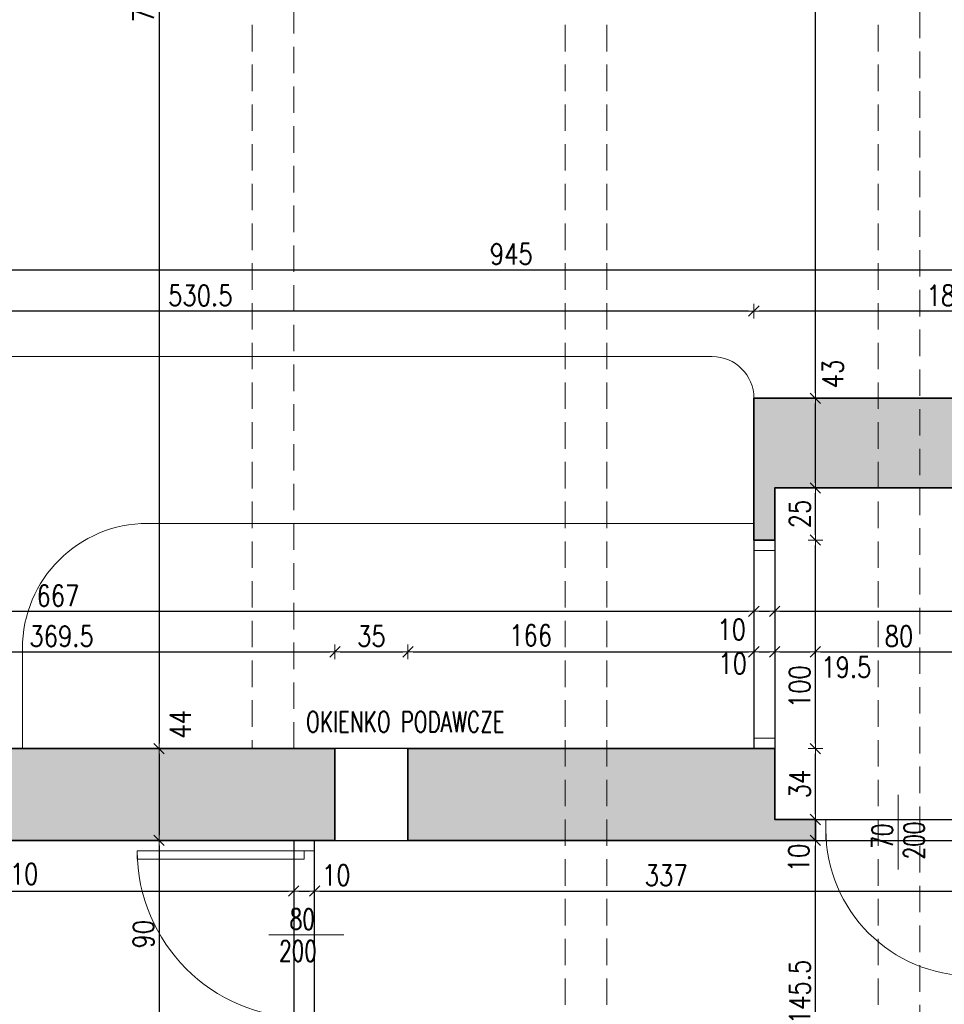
# Model space of a CAD drawing. Header units: millimetres. Extents: x 14400 to 93787, y -21104 to 39413.
# Tile 13 of 256: x 23197 to 23640, y 7231 to 7703. Entities that reach past the tile are written whole.
import ezdxf

# ---------------------------------------------------------------- set-up
doc = ezdxf.new("R2010")
doc.units = ezdxf.units.MM
doc.linetypes.add('HIDDEN', pattern=[9.525, 6.35, -3.175])
for name, color, linetype, lineweight in [('!MODUS_HATCH_ŚCIANA', 254, 'Continuous', 9), ('__MODUS_ŚCIANY', 2, 'Continuous', 35), ('Cienka', 3, 'Continuous', 9), ('Drzwi', 1, 'Continuous', 15), ('Opis', 8, 'Continuous', 13), ('Widok', 1, 'Continuous', 15), ('WYMIAROWANIE', 1, 'Continuous', 18)]:
    doc.layers.add(name, color=color, linetype=linetype, lineweight=lineweight)
doc.styles.add('ARCHETYP', font='romans.shx', dxfattribs={"height": 15})
doc.styles.add('TXT', font='simplex.shx', dxfattribs={"width": 0.8})
doc.dimstyles.new('DIM50', dxfattribs={"dimscale": 5, "dimtxt": 2, "dimasz": 0.5, "dimexe": 0, "dimexo": 0, "dimgap": 0.5, "dimtad": 1, "dimdec": 4, "dimrnd": 0.5, "dimdsep": 46, "dimtxsty": 'TXT', "dimblk1": 'TICK1', "dimblk2": 'TICK1', "dimsah": 1, "dimcen": 0, "dimse1": 1, "dimse2": 1, "dimclrd": 1, "dimclre": 7, "dimclrt": 9, "dimadec": 0, "dimazin": 0, "dimtfac": 1, "dimtdec": 4, "dimtmove": 2, "dimatfit": 3, "dimldrblk": 'TICK1', "dimfxl": 1, "dimtolj": 1, "dimarcsym": 0})

# ---------------------------------------------------------------- blocks, each defined once
blk = doc.blocks.new('TICK1')
at = {"color": 2}
blk.add_line((-1, -1), (1, 1), dxfattribs=at)
at = {"color": 0}
for p, q in [((0, 0), (-1, 0)), ((0, -1.4), (0, 1.4))]:
    blk.add_line(p, q, dxfattribs=at)
blk = doc.blocks.new('*D76')
at = {"layer": 'DEFPOINTS', "color": 0, "transparency": 16777216}
for p in [(23548.88, 7563.25), (23733.38, 7540.61), (23548.88, 7506.61)]:
    blk.add_point(p, dxfattribs=at)
at = {"layer": 'WYMIAROWANIE', "color": 1, "lineweight": -2, "transparency": 16777216}
blk.add_line((23730.88, 7563.25), (23551.38, 7563.25), dxfattribs=at)
at = {"layer": 'WYMIAROWANIE', "color": 1, "lineweight": -2, "transparency": 16777216, "xscale": 2.5, "yscale": 2.5, "zscale": 2.5, "rotation": 180}
blk.add_blockref('TICK1', (23548.88, 7563.25), dxfattribs=at)
at = {"layer": 'WYMIAROWANIE', "color": 1, "lineweight": -2, "transparency": 16777216, "xscale": 2.5, "yscale": 2.5, "zscale": 2.5}
blk.add_blockref('TICK1', (23733.38, 7563.25), dxfattribs=at)
at = {"layer": 'WYMIAROWANIE', "color": 9, "transparency": 16777216, "insert": (23647.09, 7570.75), "char_height": 10, "attachment_point": 5, "style": 'TXT'}
blk.add_mtext('\\A1;184.5', dxfattribs=at)
blk = doc.blocks.new('*D77')
at = {"layer": 'DEFPOINTS', "color": 0, "transparency": 16777216}
for p in [(23018.38, 7563.25), (23018.38, 7540.61), (23548.88, 7506.61)]:
    blk.add_point(p, dxfattribs=at)
at = {"layer": 'WYMIAROWANIE', "color": 1, "lineweight": -2, "transparency": 16777216}
blk.add_line((23546.38, 7563.25), (23020.88, 7563.25), dxfattribs=at)
at = {"layer": 'WYMIAROWANIE', "color": 1, "lineweight": -2, "transparency": 16777216, "xscale": 2.5, "yscale": 2.5, "zscale": 2.5, "rotation": 180}
blk.add_blockref('TICK1', (23018.38, 7563.25), dxfattribs=at)
at = {"layer": 'WYMIAROWANIE', "color": 1, "lineweight": -2, "transparency": 16777216, "xscale": 2.5, "yscale": 2.5, "zscale": 2.5}
blk.add_blockref('TICK1', (23548.88, 7563.25), dxfattribs=at)
at = {"layer": 'WYMIAROWANIE', "color": 9, "transparency": 16777216, "insert": (23283.63, 7570.75), "char_height": 10, "attachment_point": 5, "style": 'TXT'}
blk.add_mtext('\\A1;530.5', dxfattribs=at)
blk = doc.blocks.new('*D79')
at = {"layer": 'DEFPOINTS', "color": 0, "transparency": 16777216}
for p in [(23923.38, 7583.12), (22978.38, 7521.47), (23923.38, 7521.47)]:
    blk.add_point(p, dxfattribs=at)
at = {"layer": 'WYMIAROWANIE', "color": 1, "lineweight": -2, "transparency": 16777216}
blk.add_line((22980.88, 7583.12), (23920.88, 7583.12), dxfattribs=at)
at = {"layer": 'WYMIAROWANIE', "color": 1, "lineweight": -2, "transparency": 16777216, "xscale": 2.5, "yscale": 2.5, "zscale": 2.5, "rotation": 180}
blk.add_blockref('TICK1', (22978.38, 7583.12), dxfattribs=at)
at = {"layer": 'WYMIAROWANIE', "color": 1, "lineweight": -2, "transparency": 16777216, "xscale": 2.5, "yscale": 2.5, "zscale": 2.5}
blk.add_blockref('TICK1', (23923.38, 7583.12), dxfattribs=at)
at = {"layer": 'WYMIAROWANIE', "color": 9, "transparency": 16777216, "insert": (23432.64, 7590.62), "char_height": 10, "attachment_point": 5, "style": 'TXT'}
blk.add_mtext('\\A1;945', dxfattribs=at)
blk = doc.blocks.new('*D92')
at = {"layer": 'DEFPOINTS', "color": 0, "transparency": 16777216}
for p in [(23202.6, 8080.73), (23202.6, 7353.47), (23263.86, 7353.47)]:
    blk.add_point(p, dxfattribs=at)
at = {"layer": 'WYMIAROWANIE', "color": 1, "lineweight": -2, "transparency": 16777216}
blk.add_line((23263.86, 8078.23), (23263.86, 7355.97), dxfattribs=at)
at = {"layer": 'WYMIAROWANIE', "color": 1, "lineweight": -2, "transparency": 16777216, "xscale": 2.5, "yscale": 2.5, "zscale": 2.5}
for p, rotation in [((23263.86, 8080.73), 90), ((23263.86, 7353.47), 270)]:
    blk.add_blockref('TICK1', p, dxfattribs=dict(at, rotation=rotation))
at = {"layer": 'WYMIAROWANIE', "color": 9, "transparency": 16777216, "insert": (23256.36, 7717.1), "char_height": 10, "attachment_point": 5, "rotation": 90, "style": 'TXT'}
blk.add_mtext('\\A1;727.5', dxfattribs=at)
blk = doc.blocks.new('*D93')
at = {"layer": 'DEFPOINTS', "color": 0, "transparency": 16777216}
for p in [(23267.36, 7353.47), (23263.86, 7309.47), (23267.36, 7309.47)]:
    blk.add_point(p, dxfattribs=at)
at = {"layer": 'WYMIAROWANIE', "color": 1, "lineweight": -2, "transparency": 16777216}
blk.add_line((23263.86, 7350.97), (23263.86, 7311.97), dxfattribs=at)
at = {"layer": 'WYMIAROWANIE', "color": 1, "lineweight": -2, "transparency": 16777216, "xscale": 2.5, "yscale": 2.5, "zscale": 2.5}
for p, rotation in [((23263.86, 7353.47), 90), ((23263.86, 7309.47), 270)]:
    blk.add_blockref('TICK1', p, dxfattribs=dict(at, rotation=rotation))
at = {"layer": 'WYMIAROWANIE', "color": 9, "transparency": 16777216, "insert": (23274.01, 7365.16), "char_height": 10, "attachment_point": 5, "rotation": 90, "style": 'TXT'}
blk.add_mtext('\\A1;44', dxfattribs=at)
blk = doc.blocks.new('*D94')
at = {"layer": 'DEFPOINTS', "color": 0, "transparency": 16777216}
for p in [(23338.38, 7309.47), (23263.86, 7219.47), (23338.38, 7219.47)]:
    blk.add_point(p, dxfattribs=at)
at = {"layer": 'WYMIAROWANIE', "color": 1, "lineweight": -2, "transparency": 16777216}
blk.add_line((23263.86, 7306.97), (23263.86, 7221.97), dxfattribs=at)
at = {"layer": 'WYMIAROWANIE', "color": 1, "lineweight": -2, "transparency": 16777216, "xscale": 2.5, "yscale": 2.5, "zscale": 2.5}
for p, rotation in [((23263.86, 7309.47), 90), ((23263.86, 7219.47), 270)]:
    blk.add_blockref('TICK1', p, dxfattribs=dict(at, rotation=rotation))
at = {"layer": 'WYMIAROWANIE', "color": 9, "transparency": 16777216, "insert": (23256.36, 7264.47), "char_height": 10, "attachment_point": 5, "rotation": 90, "style": 'TXT'}
blk.add_mtext('\\A1;90', dxfattribs=at)
blk = doc.blocks.new('*D99')
at = {"layer": 'DEFPOINTS', "color": 0, "transparency": 16777216}
for p in [(23348.13, 7399.87), (22978.38, 7360.47), (23348.13, 7360.47)]:
    blk.add_point(p, dxfattribs=at)
at = {"layer": 'WYMIAROWANIE', "color": 1, "lineweight": -2, "transparency": 16777216}
blk.add_line((22980.88, 7399.87), (23345.63, 7399.87), dxfattribs=at)
at = {"layer": 'WYMIAROWANIE', "color": 1, "lineweight": -2, "transparency": 16777216, "xscale": 2.5, "yscale": 2.5, "zscale": 2.5, "rotation": 180}
blk.add_blockref('TICK1', (22978.38, 7399.87), dxfattribs=at)
at = {"layer": 'WYMIAROWANIE', "color": 1, "lineweight": -2, "transparency": 16777216, "xscale": 2.5, "yscale": 2.5, "zscale": 2.5}
blk.add_blockref('TICK1', (23348.13, 7399.87), dxfattribs=at)
at = {"layer": 'WYMIAROWANIE', "color": 9, "transparency": 16777216, "insert": (23217.14, 7407.37), "char_height": 10, "attachment_point": 5, "style": 'TXT'}
blk.add_mtext('\\A1;369.5', dxfattribs=at)
blk = doc.blocks.new('*D100')
at = {"layer": 'DEFPOINTS', "color": 0, "transparency": 16777216}
for p in [(23383.13, 7399.87), (23348.13, 7360.47), (23383.13, 7360.47)]:
    blk.add_point(p, dxfattribs=at)
at = {"layer": 'WYMIAROWANIE', "color": 1, "lineweight": -2, "transparency": 16777216}
blk.add_line((23350.63, 7399.87), (23380.63, 7399.87), dxfattribs=at)
at = {"layer": 'WYMIAROWANIE', "color": 1, "lineweight": -2, "transparency": 16777216, "xscale": 2.5, "yscale": 2.5, "zscale": 2.5, "rotation": 180}
blk.add_blockref('TICK1', (23348.13, 7399.87), dxfattribs=at)
at = {"layer": 'WYMIAROWANIE', "color": 1, "lineweight": -2, "transparency": 16777216, "xscale": 2.5, "yscale": 2.5, "zscale": 2.5}
blk.add_blockref('TICK1', (23383.13, 7399.87), dxfattribs=at)
at = {"layer": 'WYMIAROWANIE', "color": 9, "transparency": 16777216, "insert": (23365.63, 7407.37), "char_height": 10, "attachment_point": 5, "style": 'TXT'}
blk.add_mtext('\\A1;35', dxfattribs=at)
blk = doc.blocks.new('*D101')
at = {"layer": 'DEFPOINTS', "color": 0, "transparency": 16777216}
for p in [(23548.88, 7399.87), (23548.88, 7362.97), (23383.13, 7360.47)]:
    blk.add_point(p, dxfattribs=at)
at = {"layer": 'WYMIAROWANIE', "color": 1, "lineweight": -2, "transparency": 16777216}
blk.add_line((23385.63, 7399.87), (23546.38, 7399.87), dxfattribs=at)
at = {"layer": 'WYMIAROWANIE', "color": 1, "lineweight": -2, "transparency": 16777216, "xscale": 2.5, "yscale": 2.5, "zscale": 2.5, "rotation": 180}
blk.add_blockref('TICK1', (23383.13, 7399.87), dxfattribs=at)
at = {"layer": 'WYMIAROWANIE', "color": 1, "lineweight": -2, "transparency": 16777216, "xscale": 2.5, "yscale": 2.5, "zscale": 2.5}
blk.add_blockref('TICK1', (23548.88, 7399.87), dxfattribs=at)
at = {"layer": 'WYMIAROWANIE', "color": 9, "transparency": 16777216, "insert": (23441.91, 7407.79), "char_height": 10, "attachment_point": 5, "style": 'TXT'}
blk.add_mtext('\\A1;166', dxfattribs=at)
blk = doc.blocks.new('*D102')
at = {"layer": 'DEFPOINTS', "color": 0, "transparency": 16777216}
for p in [(23558.88, 7399.87), (23548.88, 7362.97), (23558.88, 7362.97)]:
    blk.add_point(p, dxfattribs=at)
at = {"layer": 'WYMIAROWANIE', "color": 1, "lineweight": -2, "transparency": 16777216}
blk.add_line((23551.38, 7399.87), (23556.38, 7399.87), dxfattribs=at)
at = {"layer": 'WYMIAROWANIE', "color": 1, "lineweight": -2, "transparency": 16777216, "xscale": 2.5, "yscale": 2.5, "zscale": 2.5, "rotation": 180}
blk.add_blockref('TICK1', (23548.88, 7399.87), dxfattribs=at)
at = {"layer": 'WYMIAROWANIE', "color": 1, "lineweight": -2, "transparency": 16777216, "xscale": 2.5, "yscale": 2.5, "zscale": 2.5}
blk.add_blockref('TICK1', (23558.88, 7399.87), dxfattribs=at)
at = {"layer": 'WYMIAROWANIE', "color": 9, "transparency": 16777216, "insert": (23538.66, 7394.24), "char_height": 10, "attachment_point": 5, "style": 'TXT'}
blk.add_mtext('\\A1;10', dxfattribs=at)
blk = doc.blocks.new('*D103')
at = {"layer": 'DEFPOINTS', "color": 0, "transparency": 16777216}
for p in [(23578.38, 7399.87), (23558.88, 7362.97), (23578.38, 7326.47)]:
    blk.add_point(p, dxfattribs=at)
at = {"layer": 'WYMIAROWANIE', "color": 1, "lineweight": -2, "transparency": 16777216}
blk.add_line((23561.38, 7399.87), (23575.88, 7399.87), dxfattribs=at)
at = {"layer": 'WYMIAROWANIE', "color": 1, "lineweight": -2, "transparency": 16777216, "xscale": 2.5, "yscale": 2.5, "zscale": 2.5, "rotation": 180}
blk.add_blockref('TICK1', (23558.88, 7399.87), dxfattribs=at)
at = {"layer": 'WYMIAROWANIE', "color": 1, "lineweight": -2, "transparency": 16777216, "xscale": 2.5, "yscale": 2.5, "zscale": 2.5}
blk.add_blockref('TICK1', (23578.38, 7399.87), dxfattribs=at)
at = {"layer": 'WYMIAROWANIE', "color": 9, "transparency": 16777216, "insert": (23593.15, 7392.51), "char_height": 10, "attachment_point": 5, "style": 'TXT'}
blk.add_mtext('\\A1;19.5', dxfattribs=at)
blk = doc.blocks.new('*D104')
at = {"layer": 'DEFPOINTS', "color": 0, "transparency": 16777216}
for p in [(23658.38, 7399.87), (23578.38, 7326.47), (23658.38, 7326.47)]:
    blk.add_point(p, dxfattribs=at)
at = {"layer": 'WYMIAROWANIE', "color": 1, "lineweight": -2, "transparency": 16777216}
blk.add_line((23580.88, 7399.87), (23655.88, 7399.87), dxfattribs=at)
at = {"layer": 'WYMIAROWANIE', "color": 1, "lineweight": -2, "transparency": 16777216, "xscale": 2.5, "yscale": 2.5, "zscale": 2.5, "rotation": 180}
blk.add_blockref('TICK1', (23578.38, 7399.87), dxfattribs=at)
at = {"layer": 'WYMIAROWANIE', "color": 1, "lineweight": -2, "transparency": 16777216, "xscale": 2.5, "yscale": 2.5, "zscale": 2.5}
blk.add_blockref('TICK1', (23658.38, 7399.87), dxfattribs=at)
at = {"layer": 'WYMIAROWANIE', "color": 9, "transparency": 16777216, "insert": (23618.38, 7407.37), "char_height": 10, "attachment_point": 5, "style": 'TXT'}
blk.add_mtext('\\A1;80', dxfattribs=at)
blk = doc.blocks.new('*D111')
at = {"layer": 'DEFPOINTS', "color": 0, "transparency": 16777216}
for p in [(23548.88, 7419.31), (22881.9, 7353.47), (23548.88, 7353.47)]:
    blk.add_point(p, dxfattribs=at)
at = {"layer": 'WYMIAROWANIE', "color": 1, "lineweight": -2, "transparency": 16777216}
blk.add_line((22884.4, 7419.31), (23546.38, 7419.31), dxfattribs=at)
at = {"layer": 'WYMIAROWANIE', "color": 1, "lineweight": -2, "transparency": 16777216, "xscale": 2.5, "yscale": 2.5, "zscale": 2.5, "rotation": 180}
blk.add_blockref('TICK1', (22881.9, 7419.31), dxfattribs=at)
at = {"layer": 'WYMIAROWANIE', "color": 1, "lineweight": -2, "transparency": 16777216, "xscale": 2.5, "yscale": 2.5, "zscale": 2.5}
blk.add_blockref('TICK1', (23548.88, 7419.31), dxfattribs=at)
at = {"layer": 'WYMIAROWANIE', "color": 9, "transparency": 16777216, "insert": (23215.39, 7426.81), "char_height": 10, "attachment_point": 5, "style": 'TXT'}
blk.add_mtext('\\A1;667', dxfattribs=at)
blk = doc.blocks.new('*D112')
at = {"layer": 'DEFPOINTS', "color": 0, "transparency": 16777216}
for p in [(23558.88, 7478.47), (23558.88, 7419.31), (23548.88, 7353.47)]:
    blk.add_point(p, dxfattribs=at)
at = {"layer": 'WYMIAROWANIE', "color": 1, "lineweight": -2, "transparency": 16777216}
blk.add_line((23551.38, 7419.31), (23556.38, 7419.31), dxfattribs=at)
at = {"layer": 'WYMIAROWANIE', "color": 1, "lineweight": -2, "transparency": 16777216, "xscale": 2.5, "yscale": 2.5, "zscale": 2.5, "rotation": 180}
blk.add_blockref('TICK1', (23548.88, 7419.31), dxfattribs=at)
at = {"layer": 'WYMIAROWANIE', "color": 1, "lineweight": -2, "transparency": 16777216, "xscale": 2.5, "yscale": 2.5, "zscale": 2.5}
blk.add_blockref('TICK1', (23558.88, 7419.31), dxfattribs=at)
at = {"layer": 'WYMIAROWANIE', "color": 9, "transparency": 16777216, "insert": (23538.2, 7410.56), "char_height": 10, "attachment_point": 5, "style": 'TXT'}
blk.add_mtext('\\A1;10', dxfattribs=at)
blk = doc.blocks.new('*D113')
at = {"layer": 'DEFPOINTS', "color": 0, "transparency": 16777216}
for p in [(23558.88, 7478.47), (23923.38, 7478.47), (23923.38, 7419.31)]:
    blk.add_point(p, dxfattribs=at)
at = {"layer": 'WYMIAROWANIE', "color": 1, "lineweight": -2, "transparency": 16777216}
blk.add_line((23561.38, 7419.31), (23920.88, 7419.31), dxfattribs=at)
at = {"layer": 'WYMIAROWANIE', "color": 1, "lineweight": -2, "transparency": 16777216, "xscale": 2.5, "yscale": 2.5, "zscale": 2.5, "rotation": 180}
blk.add_blockref('TICK1', (23558.88, 7419.31), dxfattribs=at)
at = {"layer": 'WYMIAROWANIE', "color": 1, "lineweight": -2, "transparency": 16777216, "xscale": 2.5, "yscale": 2.5, "zscale": 2.5}
blk.add_blockref('TICK1', (23923.38, 7419.31), dxfattribs=at)
at = {"layer": 'WYMIAROWANIE', "color": 9, "transparency": 16777216, "insert": (23741.13, 7426.81), "char_height": 10, "attachment_point": 5, "style": 'TXT'}
blk.add_mtext('\\A1;364.5', dxfattribs=at)
blk = doc.blocks.new('*D156')
at = {"layer": 'DEFPOINTS', "color": 0, "transparency": 16777216}
for p in [(23018.38, 7309.47), (23328.38, 7309.47), (23328.38, 7285.17)]:
    blk.add_point(p, dxfattribs=at)
at = {"layer": 'WYMIAROWANIE', "color": 1, "lineweight": -2, "transparency": 16777216}
blk.add_line((23020.88, 7285.17), (23325.88, 7285.17), dxfattribs=at)
at = {"layer": 'WYMIAROWANIE', "color": 1, "lineweight": -2, "transparency": 16777216, "xscale": 2.5, "yscale": 2.5, "zscale": 2.5, "rotation": 180}
blk.add_blockref('TICK1', (23018.38, 7285.17), dxfattribs=at)
at = {"layer": 'WYMIAROWANIE', "color": 1, "lineweight": -2, "transparency": 16777216, "xscale": 2.5, "yscale": 2.5, "zscale": 2.5}
blk.add_blockref('TICK1', (23328.38, 7285.17), dxfattribs=at)
at = {"layer": 'WYMIAROWANIE', "color": 9, "transparency": 16777216, "insert": (23195.76, 7293.34), "char_height": 10, "attachment_point": 5, "style": 'TXT'}
blk.add_mtext('\\A1;310', dxfattribs=at)
blk = doc.blocks.new('*D157')
at = {"layer": 'DEFPOINTS', "color": 0, "transparency": 16777216}
for p in [(23328.38, 7309.47), (23338.38, 7309.47), (23338.38, 7285.17)]:
    blk.add_point(p, dxfattribs=at)
at = {"layer": 'WYMIAROWANIE', "color": 1, "lineweight": -2, "transparency": 16777216}
blk.add_line((23330.88, 7285.17), (23335.88, 7285.17), dxfattribs=at)
at = {"layer": 'WYMIAROWANIE', "color": 1, "lineweight": -2, "transparency": 16777216, "xscale": 2.5, "yscale": 2.5, "zscale": 2.5, "rotation": 180}
blk.add_blockref('TICK1', (23328.38, 7285.17), dxfattribs=at)
at = {"layer": 'WYMIAROWANIE', "color": 1, "lineweight": -2, "transparency": 16777216, "xscale": 2.5, "yscale": 2.5, "zscale": 2.5}
blk.add_blockref('TICK1', (23338.38, 7285.17), dxfattribs=at)
at = {"layer": 'WYMIAROWANIE', "color": 9, "transparency": 16777216, "insert": (23348.73, 7292.76), "char_height": 10, "attachment_point": 5, "style": 'TXT'}
blk.add_mtext('\\A1;10', dxfattribs=at)
blk = doc.blocks.new('*D158')
at = {"layer": 'DEFPOINTS', "color": 0, "transparency": 16777216}
for p in [(23338.38, 7309.47), (23675.38, 7309.47), (23675.38, 7285.17)]:
    blk.add_point(p, dxfattribs=at)
at = {"layer": 'WYMIAROWANIE', "color": 1, "lineweight": -2, "transparency": 16777216}
blk.add_line((23340.88, 7285.17), (23672.88, 7285.17), dxfattribs=at)
at = {"layer": 'WYMIAROWANIE', "color": 1, "lineweight": -2, "transparency": 16777216, "xscale": 2.5, "yscale": 2.5, "zscale": 2.5, "rotation": 180}
blk.add_blockref('TICK1', (23338.38, 7285.17), dxfattribs=at)
at = {"layer": 'WYMIAROWANIE', "color": 1, "lineweight": -2, "transparency": 16777216, "xscale": 2.5, "yscale": 2.5, "zscale": 2.5}
blk.add_blockref('TICK1', (23675.38, 7285.17), dxfattribs=at)
at = {"layer": 'WYMIAROWANIE', "color": 9, "transparency": 16777216, "insert": (23506.88, 7292.67), "char_height": 10, "attachment_point": 5, "style": 'TXT'}
blk.add_mtext('\\A1;337', dxfattribs=at)
blk = doc.blocks.new('*D163')
at = {"layer": 'DEFPOINTS', "color": 0, "transparency": 16777216}
for p in [(23578.38, 7309.47), (23675.38, 7309.47), (23675.38, 7164.05)]:
    blk.add_point(p, dxfattribs=at)
at = {"layer": 'WYMIAROWANIE', "color": 1, "lineweight": -2, "transparency": 16777216}
blk.add_line((23578.38, 7166.55), (23578.38, 7306.97), dxfattribs=at)
at = {"layer": 'WYMIAROWANIE', "color": 1, "lineweight": -2, "transparency": 16777216, "xscale": 2.5, "yscale": 2.5, "zscale": 2.5}
for p, rotation in [((23578.38, 7309.47), 90), ((23578.38, 7164.05), 270)]:
    blk.add_blockref('TICK1', p, dxfattribs=dict(at, rotation=rotation))
at = {"layer": 'WYMIAROWANIE', "color": 9, "transparency": 16777216, "insert": (23570.88, 7236.76), "char_height": 10, "attachment_point": 5, "rotation": 90, "style": 'TXT'}
blk.add_mtext('\\A1;145.5', dxfattribs=at)
blk = doc.blocks.new('*D164')
at = {"layer": 'DEFPOINTS', "color": 0, "transparency": 16777216}
for p in [(23558.88, 7319.47), (23578.38, 7319.47), (23675.38, 7309.47)]:
    blk.add_point(p, dxfattribs=at)
at = {"layer": 'WYMIAROWANIE', "color": 1, "lineweight": -2, "transparency": 16777216}
blk.add_line((23578.38, 7311.97), (23578.38, 7316.97), dxfattribs=at)
at = {"layer": 'WYMIAROWANIE', "color": 1, "lineweight": -2, "transparency": 16777216, "xscale": 2.5, "yscale": 2.5, "zscale": 2.5}
for p, rotation in [((23578.38, 7319.47), 90), ((23578.38, 7309.47), 270)]:
    blk.add_blockref('TICK1', p, dxfattribs=dict(at, rotation=rotation))
at = {"layer": 'WYMIAROWANIE', "color": 9, "transparency": 16777216, "insert": (23570.4, 7301.05), "char_height": 10, "attachment_point": 5, "rotation": 90, "style": 'TXT'}
blk.add_mtext('\\A1;10', dxfattribs=at)
blk = doc.blocks.new('*D165')
at = {"layer": 'DEFPOINTS', "color": 0, "transparency": 16777216}
for p in [(23558.88, 7353.47), (23578.38, 7353.47), (23558.88, 7319.47)]:
    blk.add_point(p, dxfattribs=at)
at = {"layer": 'WYMIAROWANIE', "color": 1, "lineweight": -2, "transparency": 16777216}
blk.add_line((23578.38, 7321.97), (23578.38, 7350.97), dxfattribs=at)
at = {"layer": 'WYMIAROWANIE', "color": 1, "lineweight": -2, "transparency": 16777216, "xscale": 2.5, "yscale": 2.5, "zscale": 2.5}
for p, rotation in [((23578.38, 7353.47), 90), ((23578.38, 7319.47), 270)]:
    blk.add_blockref('TICK1', p, dxfattribs=dict(at, rotation=rotation))
at = {"layer": 'WYMIAROWANIE', "color": 9, "transparency": 16777216, "insert": (23570.88, 7336.47), "char_height": 10, "attachment_point": 5, "rotation": 90, "style": 'TXT'}
blk.add_mtext('\\A1;34', dxfattribs=at)
blk = doc.blocks.new('*D166')
at = {"layer": 'DEFPOINTS', "color": 0, "transparency": 16777216}
for p in [(23558.88, 7453.47), (23578.38, 7453.47), (23558.88, 7353.47)]:
    blk.add_point(p, dxfattribs=at)
at = {"layer": 'WYMIAROWANIE', "color": 1, "lineweight": -2, "transparency": 16777216}
blk.add_line((23578.38, 7355.97), (23578.38, 7450.97), dxfattribs=at)
at = {"layer": 'WYMIAROWANIE', "color": 1, "lineweight": -2, "transparency": 16777216, "xscale": 2.5, "yscale": 2.5, "zscale": 2.5}
for p, rotation in [((23578.38, 7453.47), 90), ((23578.38, 7353.47), 270)]:
    blk.add_blockref('TICK1', p, dxfattribs=dict(at, rotation=rotation))
at = {"layer": 'WYMIAROWANIE', "color": 9, "transparency": 16777216, "insert": (23570.78, 7383.17), "char_height": 10, "attachment_point": 5, "rotation": 90, "style": 'TXT'}
blk.add_mtext('\\A1;100', dxfattribs=at)
blk = doc.blocks.new('*D167')
at = {"layer": 'DEFPOINTS', "color": 0, "transparency": 16777216}
for p in [(23558.88, 7478.47), (23578.38, 7478.47), (23558.88, 7453.47)]:
    blk.add_point(p, dxfattribs=at)
at = {"layer": 'WYMIAROWANIE', "color": 1, "lineweight": -2, "transparency": 16777216}
blk.add_line((23578.38, 7455.97), (23578.38, 7475.97), dxfattribs=at)
at = {"layer": 'WYMIAROWANIE', "color": 1, "lineweight": -2, "transparency": 16777216, "xscale": 2.5, "yscale": 2.5, "zscale": 2.5}
for p, rotation in [((23578.38, 7478.47), 90), ((23578.38, 7453.47), 270)]:
    blk.add_blockref('TICK1', p, dxfattribs=dict(at, rotation=rotation))
at = {"layer": 'WYMIAROWANIE', "color": 9, "transparency": 16777216, "insert": (23570.88, 7465.97), "char_height": 10, "attachment_point": 5, "rotation": 90, "style": 'TXT'}
blk.add_mtext('\\A1;25', dxfattribs=at)
blk = doc.blocks.new('*D168')
at = {"layer": 'DEFPOINTS', "color": 0, "transparency": 16777216}
for p in [(23578.38, 7521.47), (23578.38, 7521.47), (23558.88, 7478.47)]:
    blk.add_point(p, dxfattribs=at)
at = {"layer": 'WYMIAROWANIE', "color": 1, "lineweight": -2, "transparency": 16777216}
blk.add_line((23578.38, 7480.97), (23578.38, 7518.97), dxfattribs=at)
at = {"layer": 'WYMIAROWANIE', "color": 1, "lineweight": -2, "transparency": 16777216, "xscale": 2.5, "yscale": 2.5, "zscale": 2.5}
for p, rotation in [((23578.38, 7521.47), 90), ((23578.38, 7478.47), 270)]:
    blk.add_blockref('TICK1', p, dxfattribs=dict(at, rotation=rotation))
at = {"layer": 'WYMIAROWANIE', "color": 9, "transparency": 16777216, "insert": (23586.71, 7533.1), "char_height": 10, "attachment_point": 5, "rotation": 90, "style": 'TXT'}
blk.add_mtext('\\A1;43', dxfattribs=at)
blk = doc.blocks.new('*D169')
at = {"layer": 'DEFPOINTS', "color": 0, "transparency": 16777216}
for p in [(23578.38, 8081.47), (23578.38, 8081.47), (23578.38, 7521.47)]:
    blk.add_point(p, dxfattribs=at)
at = {"layer": 'WYMIAROWANIE', "color": 1, "lineweight": -2, "transparency": 16777216}
blk.add_line((23578.38, 7523.97), (23578.38, 8078.97), dxfattribs=at)
at = {"layer": 'WYMIAROWANIE', "color": 1, "lineweight": -2, "transparency": 16777216, "xscale": 2.5, "yscale": 2.5, "zscale": 2.5}
for p, rotation in [((23578.38, 8081.47), 90), ((23578.38, 7521.47), 270)]:
    blk.add_blockref('TICK1', p, dxfattribs=dict(at, rotation=rotation))
at = {"layer": 'WYMIAROWANIE', "color": 9, "transparency": 16777216, "insert": (23570.88, 7801.47), "char_height": 10, "attachment_point": 5, "rotation": 90, "style": 'TXT'}
blk.add_mtext('\\A1;560', dxfattribs=at)

msp = doc.modelspace()

# ---------------------------------------------------------------- hatches: boundary and pattern name
at = {"layer": '!MODUS_HATCH_ŚCIANA', "ltscale": 2}
h = msp.add_hatch(color=256, dxfattribs=at)
h.dxf.hatch_style = 1
h.paths.add_polyline_path([(23733.38195, 7521.47289), (23548.88195, 7521.47289), (23548.88195, 7453.47289), (23558.88195, 7453.47289), (23558.88195, 7478.47289), (23733.38195, 7478.47289)])
h = msp.add_hatch(color=256, dxfattribs=at)
h.dxf.hatch_style = 1
h.paths.add_polyline_path([(23348.1261, 7353.47289), (22978.38195, 7353.47289), (22978.38195, 6864.73171), (23368.67019, 6881.2609), (23366.99647, 6921.09535), (23338.38195, 6919.89306), (23338.38195, 7219.47289), (23328.38195, 7219.47289), (23328.38195, 7211.47289), (23263.38195, 7211.47289), (23263.38195, 7201.44768), (23328.38195, 7201.44768), (23328.38195, 6919.47289), (23018.38195, 6906.44768), (23018.38195, 7102.44768), (23167.38195, 7102.44768), (23167.38195, 7201.44768), (23183.38195, 7201.44768), (23183.38195, 7211.47289), (23108.38195, 7211.47289), (23108.38195, 7201.44768), (23157.38195, 7201.44768), (23157.38195, 7112.44768), (23018.38195, 7112.44768), (23018.38195, 7201.44768), (23028.38195, 7201.44768), (23028.38195, 7211.47289), (23018.38195, 7211.47289), (23018.38195, 7219.47289), (23002.38195, 7219.47289), (23002.38195, 7309.47289), (23018.38195, 7309.47289), (23328.38195, 7309.47289), (23348.1261, 7309.47289)])
h = msp.add_hatch(color=256, dxfattribs=at)
h.dxf.hatch_style = 1
h.paths.add_polyline_path([(23558.88195, 7353.47289), (23383.1261, 7353.47289), (23383.1261, 7309.47289), (23578.38195, 7309.47289), (23578.38195, 7319.47289), (23558.88195, 7319.47289)])

# ---------------------------------------------------------------- linework, layer by layer
at = {"layer": '__MODUS_ŚCIANY'}
for points in [[(23733.38195, 7521.47289), (23548.88195, 7521.47289), (23548.88195, 7453.47289)], [(23733.38195, 7478.47289), (23558.88195, 7478.47289), (23558.88195, 7453.47289)], [(23548.88195, 7453.47289), (23558.88195, 7453.47289)], [(23348.1261, 7353.47289), (22978.38195, 7353.47289), (22978.38195, 6864.73171), (23368.67019, 6881.2609)], [(23348.1261, 7353.47289), (23348.1261, 7309.47289)], [(23558.88195, 7353.47289), (23383.1261, 7353.47289)], [(23383.1261, 7353.47289), (23383.1261, 7309.47289)], [(23558.88195, 7353.47289), (23558.88195, 7319.47289), (23578.38195, 7319.47289)], [(23578.38195, 7319.47289), (23578.38195, 7309.47289)], [(23578.38195, 7319.47289), (23578.38195, 7309.47289)], [(23018.38195, 7309.47289), (23328.38195, 7309.47289), (23348.1261, 7309.47289)], [(23383.1261, 7309.47289), (23578.38195, 7309.47289)]]:
    msp.add_lwpolyline(points, dxfattribs=at)
at = {"layer": 'Cienka', "linetype": 'HIDDEN', "ltscale": 2}
for points in [[(23308.38195, 8081.47289), (23308.38195, 7353.47289)], [(23328.38195, 7353.47289), (23328.38195, 8081.47289)], [(23458.38195, 8081.47289), (23458.38195, 6924.93507)], [(23478.38195, 6925.77541), (23478.38195, 8081.47289)], [(23608.38195, 8081.47289), (23608.38195, 6931.2376)], [(23628.38195, 6932.07793), (23628.38195, 8081.47289)]]:
    msp.add_lwpolyline(points, dxfattribs=at)
at = {"layer": 'DEFPOINTS', "color": 4}
for points in [[(23018.38195, 7825.36733), (23018.38195, 8080.73167), (23923.38195, 8080.73167), (23923.38195, 7521.55815), (23548.88195, 7521.55815), (23548.88195, 7353.47289), (22881.89745, 7353.47289), (22795.37448, 7755.88877), (23018.38195, 7825.36733)], [(23338.38195, 6919.89306), (23338.38195, 7309.47289), (23675.38195, 7309.47289), (23675.38195, 6934.05272), (23338.38195, 6919.89306)]]:
    msp.add_lwpolyline(points, dxfattribs=at)
for points in [[(23923.38195, 7478.47289), (23558.88195, 7478.47289), (23558.88195, 7319.47289), (23923.38195, 7319.47289)], [(23018.38195, 7309.47289), (23328.38195, 7309.47289), (23328.38195, 7211.47289), (23018.38195, 7211.47289)]]:
    msp.add_lwpolyline(points, close=True, dxfattribs=at)
at = {"layer": 'Drzwi'}
for points in [[(23548.88195, 7453.47289), (23558.88195, 7453.47289), (23558.88195, 7448.47289), (23548.88195, 7448.47289)], [(23548.88195, 7358.47289), (23558.88195, 7358.47289), (23558.88195, 7353.47289), (23548.88195, 7353.47289)], [(23583.38195, 7319.47289), (23583.38195, 7309.47289), (23578.38195, 7309.47289), (23578.38195, 7319.47289)], [(23328.38195, 7309.47289), (23338.38195, 7309.47289), (23338.38195, 7304.47289), (23328.38195, 7304.47289)], [(23253.38195, 7300.47289), (23333.38195, 7300.47289), (23333.38195, 7304.47289), (23253.38195, 7304.47289)]]:
    msp.add_lwpolyline(points, close=True, dxfattribs=at)
for points in [[(23618.01034, 7331.33609), (23618.01034, 7295.51276)], [(23316.51875, 7264.10128), (23352.34209, 7264.10128)]]:
    msp.add_lwpolyline(points, dxfattribs=at)
for centre, radius in [((23653.38195, 7314.47289), 70), ((23333.38195, 7304.47289), 80)]:
    msp.add_arc(centre, radius, 180, 270, dxfattribs=at)
at = {"layer": 'Widok'}
for points in [[(23118.38195, 7353.47289), (23117.89521, 7390.28438, 0.382244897), (23038.38195, 7461.47289), (22938.38195, 7461.47289), (22938.38195, 7461.47289, -0.414213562), (22898.38195, 7501.47289), (22898.38195, 7501.47289, -0.414213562), (22938.38195, 7541.47289), (23528.88195, 7541.47289, -0.414213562), (23548.88195, 7521.47289), (23548.88195, 7521.47289)], [(23548.88195, 7461.47289), (23258.38195, 7461.47289, 0.414213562), (23198.38195, 7401.47289), (23198.38195, 7353.47289)]]:
    msp.add_lwpolyline(points, format="xyb", dxfattribs=at)
at = {"layer": 'Widok', "linetype": 'HIDDEN', "ltscale": 2}
for points in [[(23548.88195, 7448.47289), (23548.88195, 7358.47289)], [(23558.88195, 7448.47289), (23558.88195, 7358.47289)]]:
    msp.add_lwpolyline(points, dxfattribs=at)
at = {"layer": 'Widok', "ltscale": 2}
for points in [[(23348.1261, 7353.47289), (23383.1261, 7353.47289)], [(23348.1261, 7309.47289), (23383.1261, 7309.47289)]]:
    msp.add_lwpolyline(points, dxfattribs=at)

# ---------------------------------------------------------------- texts
at = {"layer": 'Opis', "style": 'ARCHETYP', "width": 0.7}
for s, rotation, p in [('OKIENKO PODAWCZE ', 0, (23334.29872, 7361.30076)), ('70', 89.6818433, (23615.3937, 7305.4453)), ('200', 89.6818433, (23630.61003, 7300.36098)), ('80', 359.6818433, (23326.45129, 7266.71792)), ('200', 359.6818433, (23321.36697, 7251.50158))]:
    msp.add_text(s, height=10, rotation=rotation, dxfattribs=at).set_placement(p)

# ---------------------------------------------------------------- dimensions: what is measured, and where the dimension line sits
at = {"layer": 'WYMIAROWANIE'}
dim = msp.add_aligned_dim(p1=(23202.59628, 8080.73167), p2=(23202.59628, 7353.47289), distance=61.26821, dimstyle='DIM50', dxfattribs=at)
dim.commit()
dim.dimension.update_dxf_attribs({"geometry": '*D92', "text_midpoint": (23256.36449, 7717.10228)})
for base, p1, p2, picture, middle in [((23578.38195, 8081.47289), (23578.38195, 7521.47289), (23578.38195, 8081.47289), '*D169', (23570.88195, 7801.47289)), ((23578.38195, 7478.47289), (23558.88195, 7453.47289), (23558.88195, 7478.47289), '*D167', (23570.88195, 7465.97289)), ((23578.38195, 7353.47289), (23558.88195, 7319.47289), (23558.88195, 7353.47289), '*D165', (23570.88195, 7336.47289)), ((23263.86449, 7219.47289), (23338.38195, 7309.47289), (23338.38195, 7219.47289), '*D94', (23256.36449, 7264.47289)), ((23578.38195, 7309.47289), (23675.38195, 7164.05272), (23675.38195, 7309.47289), '*D163', (23570.88195, 7236.76281))]:
    dim = msp.add_linear_dim(base=base, p1=p1, p2=p2, angle=90, dimstyle='DIM50', dxfattribs=at)
    dim.commit()
    dim.dimension.update_dxf_attribs({"geometry": picture, "text_midpoint": middle})
for base, p1, p2, picture, middle in [((23923.38195, 7583.12034), (22978.38195, 7521.47289), (23923.38195, 7521.47289), '*D79', (23432.64191, 7590.62034)), ((23548.88195, 7563.25167), (23733.38195, 7540.61228), (23548.88195, 7506.61228), '*D76', (23647.08651, 7570.75167)), ((23558.88195, 7419.31317), (23548.88195, 7353.47289), (23558.88195, 7478.47289), '*D112', (23538.19681, 7410.56317)), ((23348.126104, 7399.868916), (22978.381953, 7360.47289), (23348.126104, 7360.47289), '*D99', (23217.139814, 7407.368916)), ((23548.881953, 7399.868916), (23383.126104, 7360.47289), (23548.881953, 7362.97289), '*D101', (23441.905325, 7407.793977)), ((23558.88195, 7399.86892), (23548.88195, 7362.97289), (23558.88195, 7362.97289), '*D102', (23538.6613, 7394.24051)), ((23578.38195, 7399.86892), (23558.88195, 7362.97289), (23578.38195, 7326.47289), '*D103', (23593.14844, 7392.51163)), ((23328.38195, 7285.16968), (23018.38195, 7309.47289), (23328.38195, 7309.47289), '*D156', (23195.757, 7293.34291)), ((23338.38195, 7285.16968), (23328.38195, 7309.47289), (23338.38195, 7309.47289), '*D157', (23348.73109, 7292.75827))]:
    dim = msp.add_linear_dim(base=base, p1=p1, p2=p2, dimstyle='DIM50', dxfattribs=at)
    dim.commit()
    dim.dimension.update_dxf_attribs({"geometry": picture, "text_midpoint": middle, "dimtype": 160})
for base, p1, p2, picture, middle in [((23018.38195, 7563.25167), (23548.88195, 7506.61228), (23018.38195, 7540.61228), '*D77', (23283.63195, 7570.75167)), ((23923.38195, 7419.31317), (23558.88195, 7478.47289), (23923.38195, 7478.47289), '*D113', (23741.13195, 7426.81317)), ((23548.88195, 7419.31317), (22881.89745, 7353.47289), (23548.88195, 7353.47289), '*D111', (23215.3897, 7426.81317)), ((23383.1261, 7399.86892), (23348.1261, 7360.47289), (23383.1261, 7360.47289), '*D100', (23365.6261, 7407.36892)), ((23658.38195, 7399.86892), (23578.38195, 7326.47289), (23658.38195, 7326.47289), '*D104', (23618.38195, 7407.36892)), ((23675.38195, 7285.16968), (23338.38195, 7309.47289), (23675.38195, 7309.47289), '*D158', (23506.88195, 7292.66968))]:
    dim = msp.add_linear_dim(base=base, p1=p1, p2=p2, dimstyle='DIM50', dxfattribs=at)
    dim.commit()
    dim.dimension.update_dxf_attribs({"geometry": picture, "text_midpoint": middle})
for base, p1, p2, picture, middle in [((23578.38195, 7521.47289), (23558.88195, 7478.47289), (23578.38195, 7521.47289), '*D168', (23586.71033, 7533.09988)), ((23578.38195, 7453.47289), (23558.88195, 7353.47289), (23558.88195, 7453.47289), '*D166', (23570.77587, 7383.17003)), ((23263.86449, 7309.47289), (23267.36449, 7353.47289), (23267.36449, 7309.47289), '*D93', (23274.00514, 7365.15625)), ((23578.38195, 7319.47289), (23675.38195, 7309.47289), (23558.88195, 7319.47289), '*D164', (23570.40331, 7301.04582))]:
    dim = msp.add_linear_dim(base=base, p1=p1, p2=p2, angle=90, dimstyle='DIM50', dxfattribs=at)
    dim.commit()
    dim.dimension.update_dxf_attribs({"geometry": picture, "text_midpoint": middle, "dimtype": 160})

doc.saveas('drawing.dxf')
